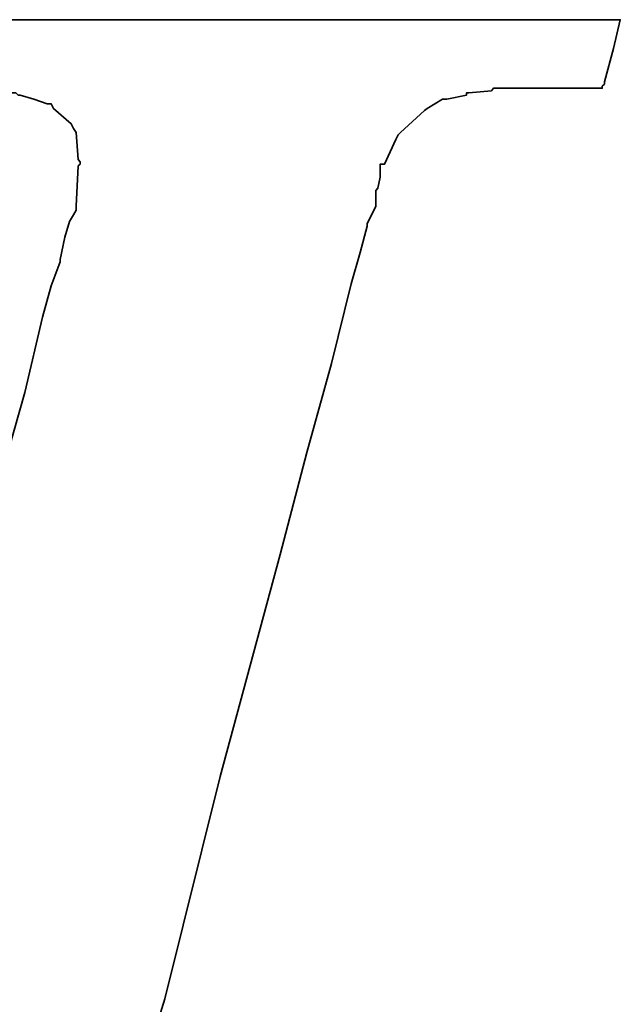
# Model space of a CAD drawing. Header units: millimetres. Extents: x -115 to 753, y -125 to 121.
# Tile 80 of 96: x 480.25 to 481.37, y 5.52 to 7.36. Entities that reach past the tile are written whole.
import ezdxf

# ---------------------------------------------------------------- set-up
doc = ezdxf.new("R2010")
doc.units = ezdxf.units.MM
doc.layers.add('DIM', color=4, linetype='Continuous')
doc.layers.add('layer 1', color=7, linetype='Continuous')

# ---------------------------------------------------------------- blocks, each defined once
blk = doc.blocks.new('TBI MOTION logo(完整正式版)')
at = {"layer": 'layer 1', "color": 22, "lineweight": 35}
blk.add_open_spline([(-40.59125, -7.943749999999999), (-40.59125, -7.943749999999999), (-40.97375, -7.943749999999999), (-40.97375, -7.943749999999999), (-40.97375, -7.943749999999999), (-40.97375, -7.943749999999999), (-41.38125, -7.943749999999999), (-41.38125, -7.943749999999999), (-41.38125, -7.943749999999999), (-41.38125, -7.943749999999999), (-41.54874999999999, -7.943749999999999), (-41.54874999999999, -7.943749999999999), (-41.54874999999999, -7.943749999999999), (-41.54874999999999, -7.943749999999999), (-41.59875, -7.943749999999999), (-41.59875, -7.943749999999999), (-41.59875, -7.943749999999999), (-41.59875, -7.943749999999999), (-41.88374999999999, -7.943749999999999), (-41.88374999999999, -7.943749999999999), (-41.88374999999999, -7.943749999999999), (-41.88374999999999, -7.943749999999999), (-41.90875, -7.91875), (-41.90875, -7.91875), (-41.90875, -7.91875), (-41.90875, -7.91875), (-42.19875, -7.871249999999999), (-42.19875, -7.871249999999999), (-42.19875, -7.871249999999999), (-42.19875, -7.871249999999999), (-42.43875, -7.82375), (-42.43875, -7.82375), (-42.43875, -7.82375), (-42.43875, -7.82375), (-42.45875, -7.82375), (-42.45875, -7.82375), (-42.45875, -7.82375), (-42.45875, -7.82375), (-42.48624999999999, -7.82375), (-42.48624999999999, -7.82375), (-42.48624999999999, -7.82375), (-42.48624999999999, -7.82375), (-42.67625, -7.723749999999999), (-42.67625, -7.723749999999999), (-42.67625, -7.723749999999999), (-42.67625, -7.723749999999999), (-42.70125, -7.70375), (-42.70125, -7.70375), (-42.70125, -7.70375), (-42.70125, -7.70375), (-42.72375, -7.678749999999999), (-42.72375, -7.678749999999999), (-42.72375, -7.678749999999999), (-42.72375, -7.678749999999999), (-42.86875, -7.488749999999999), (-42.86875, -7.488749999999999), (-42.86875, -7.488749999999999), (-42.86875, -7.488749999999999), (-42.89374999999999, -7.438749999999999), (-42.89374999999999, -7.438749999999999), (-42.89374999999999, -7.438749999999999), (-42.89374999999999, -7.438749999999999), (-42.91875, -7.388749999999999), (-42.91875, -7.388749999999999), (-42.91875, -7.388749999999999), (-42.91875, -7.388749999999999), (-42.93874999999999, -7.12875), (-42.93874999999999, -7.12875), (-42.93874999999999, -7.12875), (-42.93874999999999, -7.12875), (-42.96375, -7.103749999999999), (-42.96375, -7.103749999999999), (-42.96375, -7.103749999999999), (-42.96375, -7.103749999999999), (-42.96375, -7.053749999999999), (-42.96375, -7.053749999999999), (-42.96375, -7.053749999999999), (-42.96375, -7.053749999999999), (-42.96375, -7.00875), (-42.96375, -7.00875), (-42.96375, -7.00875), (-42.96375, -7.00875), (-42.91875, -6.69625), (-42.91875, -6.69625), (-42.91875, -6.69625), (-42.91875, -6.69625), (-42.91875, -6.62375), (-42.91875, -6.62375), (-42.91875, -6.62375), (-42.91875, -6.62375), (-42.91875, -6.59625), (-42.91875, -6.59625), (-42.91875, -6.59625), (-42.91875, -6.59625), (-42.91875, -6.57375), (-42.91875, -6.57375), (-42.91875, -6.57375), (-42.91875, -6.57375), (-42.91875, -6.528749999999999), (-42.91875, -6.528749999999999), (-42.91875, -6.528749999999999), (-42.91875, -6.528749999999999), (-42.89374999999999, -6.50375), (-42.89374999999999, -6.50375), (-42.89374999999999, -6.50375), (-42.89374999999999, -6.50375), (-42.84374999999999, -6.38375), (-42.84374999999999, -6.38375), (-42.84374999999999, -6.38375), (-42.84374999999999, -6.38375), (-42.84374999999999, -6.358749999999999), (-42.84374999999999, -6.358749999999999), (-42.84374999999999, -6.358749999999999), (-42.84374999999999, -6.358749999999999), (-42.74625, -6.143749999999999), (-42.74625, -6.143749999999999), (-42.74625, -6.143749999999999), (-42.74625, -6.143749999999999), (-42.70125, -5.853749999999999), (-42.70125, -5.853749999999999), (-42.70125, -5.853749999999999), (-42.70125, -5.853749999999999), (-42.60374999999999, -5.47125), (-42.60374999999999, -5.47125), (-42.60374999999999, -5.47125), (-42.60374999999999, -5.47125), (-42.60374999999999, -5.44875), (-42.60374999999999, -5.44875), (-42.60374999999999, -5.44875), (-42.60374999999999, -5.44875), (-42.38875, -4.678749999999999), (-42.38875, -4.678749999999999), (-42.38875, -4.678749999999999), (-42.38875, -4.678749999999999), (-42.36375, -4.653749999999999), (-42.36375, -4.653749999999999), (-42.36375, -4.653749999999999), (-42.36375, -4.653749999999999), (-42.12375, -3.69625), (-42.12375, -3.69625), (-42.12375, -3.69625), (-42.12375, -3.69625), (-42.12375, -3.67374), (-42.12375, -3.67374), (-42.12375, -3.67374), (-42.12375, -3.67374), (-41.78875, -2.593739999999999), (-41.78875, -2.593739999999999), (-41.78875, -2.593739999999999), (-41.78875, -2.593739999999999), (-41.18875, -0.19375), (-41.18875, -0.19375), (-41.18875, -0.19375), (-41.18875, -0.19375), (-40.54375, 2.20624), (-40.54375, 2.20624), (-40.54375, 2.20624), (-40.54375, 2.20624), (-40.25374999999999, 3.308749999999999), (-40.25374999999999, 3.308749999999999), (-40.25374999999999, 3.308749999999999), (-40.25374999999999, 3.308749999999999), (-39.98875, 4.27125), (-39.98875, 4.27125), (-39.98875, 4.27125), (-39.98875, 4.27125), (-39.77375, 5.131249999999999), (-39.77375, 5.131249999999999), (-39.77375, 5.131249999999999), (-39.77375, 5.131249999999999), (-39.67875, 5.47125), (-39.67875, 5.47125), (-39.67875, 5.47125), (-39.67875, 5.47125), (-39.60375, 5.756249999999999), (-39.60375, 5.756249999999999), (-39.60375, 5.756249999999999), (-39.60375, 5.756249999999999), (-39.60375, 5.78125), (-39.60375, 5.78125), (-39.60375, 5.78125), (-39.60375, 5.78125), (-39.50875, 5.97125), (-39.50875, 5.97125), (-39.50875, 5.97125), (-39.50875, 5.97125), (-39.50875, 6.138749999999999), (-39.50875, 6.138749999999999), (-39.50875, 6.138749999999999), (-39.50875, 6.138749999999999), (-39.48625, 6.166249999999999), (-39.48625, 6.166249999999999), (-39.48625, 6.166249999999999), (-39.48625, 6.166249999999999), (-39.46125, 6.286249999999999), (-39.46125, 6.286249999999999), (-39.46125, 6.286249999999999), (-39.46125, 6.286249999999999), (-39.46125, 6.426249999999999), (-39.46125, 6.426249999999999), (-39.46125, 6.426249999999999), (-39.46125, 6.426249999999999), (-39.41375, 6.426249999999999), (-39.41375, 6.426249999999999), (-39.41375, 6.426249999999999), (-39.41375, 6.426249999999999), (-39.29375, 6.69125), (-39.29375, 6.69125), (-39.29375, 6.69125), (-39.29375, 6.69125), (-39.26875, 6.741249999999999), (-39.26875, 6.741249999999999), (-39.26875, 6.741249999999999), (-39.26875, 6.741249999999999), (-39.24375, 6.76625), (-39.24375, 6.76625), (-39.24375, 6.76625), (-39.24375, 6.76625), (-38.98375, 7.006239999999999), (-38.98375, 7.006239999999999), (-38.98375, 7.006239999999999), (-38.98375, 7.006239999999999), (-38.95625, 7.026239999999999), (-38.95625, 7.026239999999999), (-38.95625, 7.026239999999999), (-38.95625, 7.026239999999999), (-38.78875, 7.126239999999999), (-38.78875, 7.126239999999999), (-38.78875, 7.126239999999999), (-38.78875, 7.126239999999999), (-38.76375, 7.126239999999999), (-38.76375, 7.126239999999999), (-38.76375, 7.126239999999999), (-38.76375, 7.126239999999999), (-38.74375, 7.126239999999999), (-38.74375, 7.126239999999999), (-38.74375, 7.126239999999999), (-38.74375, 7.126239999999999), (-38.52875, 7.171249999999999), (-38.52875, 7.171249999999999), (-38.52875, 7.171249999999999), (-38.52875, 7.171249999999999), (-38.52875, 7.196239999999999), (-38.52875, 7.196239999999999), (-38.52875, 7.196239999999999), (-38.52875, 7.196239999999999), (-38.50375, 7.196239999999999), (-38.50375, 7.196239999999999), (-38.50375, 7.196239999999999), (-38.50375, 7.196239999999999), (-38.26125, 7.21875), (-38.26125, 7.21875), (-38.26125, 7.21875), (-38.26125, 7.21875), (-38.23875000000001, 7.246239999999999), (-38.23875000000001, 7.246239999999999), (-38.23875000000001, 7.246239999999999), (-38.23875000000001, 7.246239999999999), (-38.21625, 7.246239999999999), (-38.21625, 7.246239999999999), (-38.21625, 7.246239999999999), (-38.21625, 7.246239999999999), (-38.18875, 7.246239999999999), (-38.18875, 7.246239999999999), (-38.18875, 7.246239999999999), (-38.18875, 7.246239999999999), (-37.90375, 7.246239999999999), (-37.90375, 7.246239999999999), (-37.90375, 7.246239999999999), (-37.90375, 7.246239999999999), (-37.85375, 7.246239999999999), (-37.85375, 7.246239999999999), (-37.85375, 7.246239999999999), (-37.85375, 7.246239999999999), (-37.75875, 7.246239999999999), (-37.75875, 7.246239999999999), (-37.75875, 7.246239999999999), (-37.75875, 7.246239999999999), (-37.42375, 7.246239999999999), (-37.42375, 7.246239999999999), (-37.42375, 7.246239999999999), (-37.42375, 7.246239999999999), (-37.08875, 7.246239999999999), (-37.08875, 7.246239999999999), (-37.08875, 7.246239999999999), (-37.08875, 7.246239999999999), (-37.06375, 7.246239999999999), (-37.06375, 7.246239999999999), (-37.06375, 7.246239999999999), (-37.06375, 7.246239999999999), (-37.06375, 7.266239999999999), (-37.06375, 7.266239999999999), (-37.06375, 7.266239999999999), (-37.06375, 7.266239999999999), (-37.03875, 7.291249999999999), (-37.03875, 7.291249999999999), (-37.03875, 7.291249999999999), (-37.03875, 7.291249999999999), (-37.03875, 7.31625), (-37.03875, 7.31625), (-37.03875, 7.31625), (-37.03875, 7.31625), (-36.94125, 7.676249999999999), (-36.94125, 7.676249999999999), (-36.94125, 7.676249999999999), (-36.94125, 7.676249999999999), (-36.86875, 7.98625), (-36.86875, 7.98625), (-36.86875, 7.98625), (-36.86875, 7.98625), (-36.98875000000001, 7.98625), (-36.98875000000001, 7.98625), (-36.98875000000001, 7.98625), (-36.98875000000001, 7.98625), (-37.42375, 7.98625), (-37.42375, 7.98625), (-37.42375, 7.98625), (-37.42375, 7.98625), (-37.94875, 7.98625), (-37.94875, 7.98625), (-37.94875, 7.98625), (-37.94875, 7.98625), (-38.57375, 7.98625), (-38.57375, 7.98625), (-38.57375, 7.98625), (-38.57375, 7.98625), (-39.29375, 7.98625), (-39.29375, 7.98625), (-39.29375, 7.98625), (-39.29375, 7.98625), (-40.82875, 7.98625), (-40.82875, 7.98625), (-40.82875, 7.98625), (-40.82875, 7.98625), (-42.36375, 7.98625), (-42.36375, 7.98625), (-42.36375, 7.98625), (-42.36375, 7.98625), (-43.08375, 7.98625), (-43.08375, 7.98625), (-43.08375, 7.98625), (-43.08375, 7.98625), (-43.70875, 7.98625), (-43.70875, 7.98625), (-43.70875, 7.98625), (-43.70875, 7.98625), (-44.23375, 7.98625), (-44.23375, 7.98625), (-44.23375, 7.98625), (-44.23375, 7.98625), (-44.66875, 7.98625), (-44.66875, 7.98625), (-44.66875, 7.98625), (-44.66875, 7.98625), (-44.88375, 7.98625), (-44.88375, 7.98625), (-44.88375, 7.98625), (-44.88375, 7.98625), (-44.90874999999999, 7.94125), (-44.90874999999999, 7.94125), (-44.90874999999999, 7.94125), (-44.90874999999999, 7.94125), (-44.90874999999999, 7.916249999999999), (-44.90874999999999, 7.916249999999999), (-44.90874999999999, 7.916249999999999), (-44.90874999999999, 7.916249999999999), (-45.00375, 7.55625), (-45.00375, 7.55625), (-45.00375, 7.55625), (-45.00375, 7.55625), (-45.05374999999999, 7.246239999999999), (-45.05374999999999, 7.246239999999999), (-45.05374999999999, 7.246239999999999), (-45.05374999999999, 7.246239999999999), (-44.61875, 7.246239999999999), (-44.61875, 7.246239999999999), (-44.61875, 7.246239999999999), (-44.61875, 7.246239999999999), (-44.11375, 7.246239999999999), (-44.11375, 7.246239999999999), (-44.11375, 7.246239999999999), (-44.11375, 7.246239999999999), (-43.99375, 7.246239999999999), (-43.99375, 7.246239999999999), (-43.99375, 7.246239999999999), (-43.99375, 7.246239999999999), (-43.94625, 7.246239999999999), (-43.94625, 7.246239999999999), (-43.94625, 7.246239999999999), (-43.94625, 7.246239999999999), (-43.92374, 7.246239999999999), (-43.92374, 7.246239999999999), (-43.92374, 7.246239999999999), (-43.92374, 7.246239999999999), (-43.65874999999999, 7.246239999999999), (-43.65874999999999, 7.246239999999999), (-43.65874999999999, 7.246239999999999), (-43.65874999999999, 7.246239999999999), (-43.63875, 7.21875), (-43.63875, 7.21875), (-43.63875, 7.21875), (-43.63875, 7.21875), (-43.46874999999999, 7.196239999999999), (-43.46874999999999, 7.196239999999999), (-43.46874999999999, 7.196239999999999), (-43.46874999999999, 7.196239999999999), (-43.39875, 7.196239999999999), (-43.39875, 7.196239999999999), (-43.39875, 7.196239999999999), (-43.39875, 7.196239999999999), (-43.37125, 7.171249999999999), (-43.37125, 7.171249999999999), (-43.37125, 7.171249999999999), (-43.37125, 7.171249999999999), (-43.34875, 7.171249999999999), (-43.34875, 7.171249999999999), (-43.34875, 7.171249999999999), (-43.34875, 7.171249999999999), (-43.20375, 7.126239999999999), (-43.20375, 7.126239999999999), (-43.20375, 7.126239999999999), (-43.20375, 7.126239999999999), (-43.05875, 7.076239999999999), (-43.05875, 7.076239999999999), (-43.05875, 7.076239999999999), (-43.05875, 7.076239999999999), (-43.01375, 7.076239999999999), (-43.01375, 7.076239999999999), (-43.01375, 7.076239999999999), (-43.01375, 7.076239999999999), (-42.98875, 7.026239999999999), (-42.98875, 7.026239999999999), (-42.98875, 7.026239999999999), (-42.98875, 7.026239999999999), (-42.79874999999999, 6.86125), (-42.79874999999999, 6.86125), (-42.79874999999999, 6.86125), (-42.79874999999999, 6.86125), (-42.77375, 6.81125), (-42.77375, 6.81125), (-42.77375, 6.81125), (-42.77375, 6.81125), (-42.74625, 6.76625), (-42.74625, 6.76625), (-42.74625, 6.76625), (-42.74625, 6.76625), (-42.72375, 6.47625), (-42.72375, 6.47625), (-42.72375, 6.47625), (-42.72375, 6.47625), (-42.70125, 6.45124), (-42.70125, 6.45124), (-42.70125, 6.45124), (-42.70125, 6.45124), (-42.70125, 6.426249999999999), (-42.70125, 6.426249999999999), (-42.70125, 6.426249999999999), (-42.70125, 6.426249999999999), (-42.72375, 6.40625), (-42.72375, 6.40625), (-42.72375, 6.40625), (-42.72375, 6.40625), (-42.74625, 5.97125), (-42.74625, 5.97125), (-42.74625, 5.97125), (-42.74625, 5.97125), (-42.74625, 5.94625), (-42.74625, 5.94625), (-42.74625, 5.94625), (-42.74625, 5.94625), (-42.74625, 5.926249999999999), (-42.74625, 5.926249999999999), (-42.74625, 5.926249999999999), (-42.74625, 5.926249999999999), (-42.77375, 5.876249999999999), (-42.77375, 5.876249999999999), (-42.77375, 5.876249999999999), (-42.77375, 5.876249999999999), (-42.81875, 5.80625), (-42.81875, 5.80625), (-42.81875, 5.80625), (-42.81875, 5.80625), (-42.86875, 5.63625), (-42.86875, 5.63625), (-42.86875, 5.63625), (-42.86875, 5.63625), (-42.91875, 5.39625), (-42.91875, 5.39625), (-42.91875, 5.39625), (-42.91875, 5.39625), (-42.91875, 5.37124), (-42.91875, 5.37124), (-42.91875, 5.37124), (-42.91875, 5.37124), (-43.01375, 5.10874), (-43.01375, 5.10874), (-43.01375, 5.10874), (-43.01375, 5.10874), (-43.10875, 4.771239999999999), (-43.10875, 4.771239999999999), (-43.10875, 4.771239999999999), (-43.10875, 4.771239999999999), (-43.29875, 3.956249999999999), (-43.29875, 3.956249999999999), (-43.29875, 3.956249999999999), (-43.29875, 3.956249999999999), (-43.58875, 2.951249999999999), (-43.58875, 2.951249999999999), (-43.58875, 2.951249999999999), (-43.58875, 2.951249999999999), (-43.87375, 1.87125), (-43.87375, 1.87125), (-43.87375, 1.87125), (-43.87375, 1.87125), (-44.52625, -0.50374), (-44.52625, -0.50374), (-44.52625, -0.50374), (-44.52625, -0.50374), (-45.14874999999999, -2.853749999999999), (-45.14874999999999, -2.853749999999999), (-45.14874999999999, -2.853749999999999), (-45.14874999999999, -2.853749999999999), (-45.43375, -3.95875), (-45.43375, -3.95875), (-45.43375, -3.95875), (-45.43375, -3.95875), (-45.69874999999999, -4.96875), (-45.69874999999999, -4.96875), (-45.69874999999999, -4.96875), (-45.69874999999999, -4.96875), (-45.91375, -5.78375), (-45.91375, -5.78375), (-45.91375, -5.78375), (-45.91375, -5.78375), (-46.01374999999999, -6.11875), (-46.01374999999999, -6.11875), (-46.01374999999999, -6.11875), (-46.01374999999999, -6.11875), (-46.01374999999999, -6.143749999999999), (-46.01374999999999, -6.143749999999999), (-46.01374999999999, -6.143749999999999), (-46.01374999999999, -6.143749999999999), (-46.10875, -6.40875), (-46.10875, -6.40875), (-46.10875, -6.40875), (-46.10875, -6.40875), (-46.15375, -6.648749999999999), (-46.15375, -6.648749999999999), (-46.15375, -6.648749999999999), (-46.15375, -6.648749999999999), (-46.20375, -6.83875), (-46.20375, -6.83875), (-46.20375, -6.83875), (-46.20375, -6.83875), (-46.22874999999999, -6.933749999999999), (-46.22874999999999, -6.933749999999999), (-46.22874999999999, -6.933749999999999), (-46.22874999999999, -6.933749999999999), (-46.22874999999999, -7.07875), (-46.22874999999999, -7.07875), (-46.22874999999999, -7.07875), (-46.22874999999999, -7.07875), (-46.27374999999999, -7.07875), (-46.27374999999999, -7.07875), (-46.27374999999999, -7.07875), (-46.27374999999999, -7.07875), (-46.39375, -7.34375), (-46.39375, -7.34375), (-46.39375, -7.34375), (-46.39375, -7.34375), (-46.39375, -7.36875), (-46.39375, -7.36875), (-46.39375, -7.36875), (-46.39375, -7.36875), (-46.42125, -7.388749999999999), (-46.42125, -7.388749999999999), (-46.42125, -7.388749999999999), (-46.42125, -7.388749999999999), (-46.68375, -7.678749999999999), (-46.68375, -7.678749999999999), (-46.68375, -7.678749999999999), (-46.68375, -7.678749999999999), (-46.70875, -7.70375), (-46.70875, -7.70375), (-46.70875, -7.70375), (-46.70875, -7.70375), (-46.75374999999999, -7.723749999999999), (-46.75374999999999, -7.723749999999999), (-46.75374999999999, -7.723749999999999), (-46.75374999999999, -7.723749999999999), (-47.08874999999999, -7.871249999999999), (-47.08874999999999, -7.871249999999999), (-47.08874999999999, -7.871249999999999), (-47.08874999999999, -7.871249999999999), (-47.11625, -7.871249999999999), (-47.11625, -7.871249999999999), (-47.11625, -7.871249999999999), (-47.11625, -7.871249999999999), (-47.13875, -7.893749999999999), (-47.13875, -7.893749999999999), (-47.13875, -7.893749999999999), (-47.13875, -7.893749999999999), (-47.56874999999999, -7.91875), (-47.56874999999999, -7.91875), (-47.56874999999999, -7.91875), (-47.56874999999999, -7.91875), (-47.59624999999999, -7.943749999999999), (-47.59624999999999, -7.943749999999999), (-47.59624999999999, -7.943749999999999), (-47.59624999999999, -7.943749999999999), (-47.64375, -7.943749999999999), (-47.64375, -7.943749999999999), (-47.64375, -7.943749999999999), (-47.64375, -7.943749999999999), (-47.73625, -7.943749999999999), (-47.73625, -7.943749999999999), (-47.73625, -7.943749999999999), (-47.73625, -7.943749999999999), (-48.07375, -7.943749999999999), (-48.07375, -7.943749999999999), (-48.07375, -7.943749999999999), (-48.07375, -7.943749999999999), (-48.36125, -7.943749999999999), (-48.36125, -7.943749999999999), (-48.36125, -7.943749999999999), (-48.36125, -7.943749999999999), (-48.36125, -7.966249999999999), (-48.36125, -7.966249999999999), (-48.36125, -7.966249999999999), (-48.36125, -7.966249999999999), (-48.36125, -7.991249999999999), (-48.36125, -7.991249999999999), (-48.36125, -7.991249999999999), (-48.36125, -7.991249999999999), (-48.38875, -8.013749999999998), (-48.38875, -8.013749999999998), (-48.38875, -8.013749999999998), (-48.38875, -8.013749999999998), (-48.50875, -8.34875), (-48.50875, -8.34875), (-48.50875, -8.34875), (-48.50875, -8.34875), (-48.55375, -8.68625), (-48.55375, -8.68625), (-48.55375, -8.68625), (-48.55375, -8.68625), (-48.45875, -8.68625), (-48.45875, -8.68625), (-48.45875, -8.68625), (-48.45875, -8.68625), (-48.07375, -8.68625), (-48.07375, -8.68625), (-48.07375, -8.68625), (-48.07375, -8.68625), (-47.52374999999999, -8.68625), (-47.52374999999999, -8.68625), (-47.52374999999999, -8.68625), (-47.52374999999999, -8.68625), (-46.92375, -8.68625), (-46.92375, -8.68625), (-46.92375, -8.68625), (-46.92375, -8.68625), (-46.25375, -8.68625), (-46.25375, -8.68625), (-46.25375, -8.68625), (-46.25375, -8.68625), (-46.20375, -8.68625), (-46.20375, -8.68625), (-46.20375, -8.68625), (-46.20375, -8.68625), (-44.71375, -8.68625), (-44.71375, -8.68625), (-44.71375, -8.68625), (-44.71375, -8.68625), (-43.22874999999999, -8.68625), (-43.22874999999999, -8.68625), (-43.22874999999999, -8.68625), (-43.22874999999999, -8.68625), (-42.55875, -8.68625), (-42.55875, -8.68625), (-42.55875, -8.68625), (-42.55875, -8.68625), (-42.50874999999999, -8.68625), (-42.50874999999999, -8.68625), (-42.50874999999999, -8.68625), (-42.50874999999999, -8.68625), (-41.93375, -8.68625), (-41.93375, -8.68625), (-41.93375, -8.68625), (-41.93375, -8.68625), (-41.38125, -8.68625), (-41.38125, -8.68625), (-41.38125, -8.68625), (-41.38125, -8.68625), (-40.97375, -8.68625), (-40.97375, -8.68625), (-40.97375, -8.68625), (-40.97375, -8.68625), (-40.78125, -8.68625), (-40.78125, -8.68625), (-40.78125, -8.68625), (-40.78125, -8.68625), (-40.78125, -8.638749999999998), (-40.78125, -8.638749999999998), (-40.78125, -8.638749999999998), (-40.78125, -8.638749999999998), (-40.75874999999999, -8.638749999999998), (-40.75874999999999, -8.638749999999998), (-40.75874999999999, -8.638749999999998), (-40.75874999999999, -8.638749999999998), (-40.66374999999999, -8.27875), (-40.66374999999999, -8.27875), (-40.66374999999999, -8.27875), (-40.66374999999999, -8.27875), (-40.59125, -7.943749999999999), (-40.59125, -7.943749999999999)], degree=3, knots=[0, 0, 0, 0, 0.0055865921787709, 0.0055865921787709, 0.0055865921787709, 0.0055865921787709, 0.0111731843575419, 0.0111731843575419, 0.0111731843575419, 0.0111731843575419, 0.0167597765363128, 0.0167597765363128, 0.0167597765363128, 0.0167597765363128, 0.0223463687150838, 0.0223463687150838, 0.0223463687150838, 0.0223463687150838, 0.0279329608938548, 0.0279329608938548, 0.0279329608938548, 0.0279329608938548, 0.0335195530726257, 0.0335195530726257, 0.0335195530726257, 0.0335195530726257, 0.0391061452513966, 0.0391061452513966, 0.0391061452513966, 0.0391061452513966, 0.0446927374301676, 0.0446927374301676, 0.0446927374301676, 0.0446927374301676, 0.0502793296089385, 0.0502793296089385, 0.0502793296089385, 0.0502793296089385, 0.0558659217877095, 0.0558659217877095, 0.0558659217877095, 0.0558659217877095, 0.0614525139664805, 0.0614525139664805, 0.0614525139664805, 0.0614525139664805, 0.0670391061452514, 0.0670391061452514, 0.0670391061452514, 0.0670391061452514, 0.0726256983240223, 0.0726256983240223, 0.0726256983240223, 0.0726256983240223, 0.0782122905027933, 0.0782122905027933, 0.0782122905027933, 0.0782122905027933, 0.0837988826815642, 0.0837988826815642, 0.0837988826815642, 0.0837988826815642, 0.0893854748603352, 0.0893854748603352, 0.0893854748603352, 0.0893854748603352, 0.0949720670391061, 0.0949720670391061, 0.0949720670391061, 0.0949720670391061, 0.1005586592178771, 0.1005586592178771, 0.1005586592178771, 0.1005586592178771, 0.106145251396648, 0.106145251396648, 0.106145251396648, 0.106145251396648, 0.1117318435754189, 0.1117318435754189, 0.1117318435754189, 0.1117318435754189, 0.1173184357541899, 0.1173184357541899, 0.1173184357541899, 0.1173184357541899, 0.1229050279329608, 0.1229050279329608, 0.1229050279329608, 0.1229050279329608, 0.1284916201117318, 0.1284916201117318, 0.1284916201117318, 0.1284916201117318, 0.1340782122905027, 0.1340782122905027, 0.1340782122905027, 0.1340782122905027, 0.1396648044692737, 0.1396648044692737, 0.1396648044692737, 0.1396648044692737, 0.1452513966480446, 0.1452513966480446, 0.1452513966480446, 0.1452513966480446, 0.1508379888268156, 0.1508379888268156, 0.1508379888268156, 0.1508379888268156, 0.1564245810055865, 0.1564245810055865, 0.1564245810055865, 0.1564245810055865, 0.1620111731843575, 0.1620111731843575, 0.1620111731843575, 0.1620111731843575, 0.1675977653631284, 0.1675977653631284, 0.1675977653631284, 0.1675977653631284, 0.1731843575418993, 0.1731843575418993, 0.1731843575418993, 0.1731843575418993, 0.1787709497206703, 0.1787709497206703, 0.1787709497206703, 0.1787709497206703, 0.1843575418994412, 0.1843575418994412, 0.1843575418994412, 0.1843575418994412, 0.1899441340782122, 0.1899441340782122, 0.1899441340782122, 0.1899441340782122, 0.1955307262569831, 0.1955307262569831, 0.1955307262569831, 0.1955307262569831, 0.2011173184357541, 0.2011173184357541, 0.2011173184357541, 0.2011173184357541, 0.206703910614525, 0.206703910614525, 0.206703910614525, 0.206703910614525, 0.2122905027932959, 0.2122905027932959, 0.2122905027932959, 0.2122905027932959, 0.2178770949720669, 0.2178770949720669, 0.2178770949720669, 0.2178770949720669, 0.2234636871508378, 0.2234636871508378, 0.2234636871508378, 0.2234636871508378, 0.2290502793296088, 0.2290502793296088, 0.2290502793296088, 0.2290502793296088, 0.2346368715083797, 0.2346368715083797, 0.2346368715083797, 0.2346368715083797, 0.2402234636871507, 0.2402234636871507, 0.2402234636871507, 0.2402234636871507, 0.2458100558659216, 0.2458100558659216, 0.2458100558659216, 0.2458100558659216, 0.2513966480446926, 0.2513966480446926, 0.2513966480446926, 0.2513966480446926, 0.2569832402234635, 0.2569832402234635, 0.2569832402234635, 0.2569832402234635, 0.2625698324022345, 0.2625698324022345, 0.2625698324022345, 0.2625698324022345, 0.2681564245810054, 0.2681564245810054, 0.2681564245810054, 0.2681564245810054, 0.2737430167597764, 0.2737430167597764, 0.2737430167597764, 0.2737430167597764, 0.2793296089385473, 0.2793296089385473, 0.2793296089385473, 0.2793296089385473, 0.2849162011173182, 0.2849162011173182, 0.2849162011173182, 0.2849162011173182, 0.2905027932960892, 0.2905027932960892, 0.2905027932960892, 0.2905027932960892, 0.2960893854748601, 0.2960893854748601, 0.2960893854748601, 0.2960893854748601, 0.3016759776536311, 0.3016759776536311, 0.3016759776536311, 0.3016759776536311, 0.3072625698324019, 0.3072625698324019, 0.3072625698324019, 0.3072625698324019, 0.312849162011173, 0.312849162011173, 0.312849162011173, 0.312849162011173, 0.3184357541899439, 0.3184357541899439, 0.3184357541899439, 0.3184357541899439, 0.3240223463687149, 0.3240223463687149, 0.3240223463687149, 0.3240223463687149, 0.3296089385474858, 0.3296089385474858, 0.3296089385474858, 0.3296089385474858, 0.3351955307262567, 0.3351955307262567, 0.3351955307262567, 0.3351955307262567, 0.3407821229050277, 0.3407821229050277, 0.3407821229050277, 0.3407821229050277, 0.3463687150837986, 0.3463687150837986, 0.3463687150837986, 0.3463687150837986, 0.3519553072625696, 0.3519553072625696, 0.3519553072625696, 0.3519553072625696, 0.3575418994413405, 0.3575418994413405, 0.3575418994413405, 0.3575418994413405, 0.3631284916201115, 0.3631284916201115, 0.3631284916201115, 0.3631284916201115, 0.3687150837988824, 0.3687150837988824, 0.3687150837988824, 0.3687150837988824, 0.3743016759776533, 0.3743016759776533, 0.3743016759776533, 0.3743016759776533, 0.3798882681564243, 0.3798882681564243, 0.3798882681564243, 0.3798882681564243, 0.3854748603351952, 0.3854748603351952, 0.3854748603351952, 0.3854748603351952, 0.3910614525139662, 0.3910614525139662, 0.3910614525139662, 0.3910614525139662, 0.3966480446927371, 0.3966480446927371, 0.3966480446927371, 0.3966480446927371, 0.4022346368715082, 0.4022346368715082, 0.4022346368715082, 0.4022346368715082, 0.407821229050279, 0.407821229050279, 0.407821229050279, 0.407821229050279, 0.4134078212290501, 0.4134078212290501, 0.4134078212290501, 0.4134078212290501, 0.4189944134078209, 0.4189944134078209, 0.4189944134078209, 0.4189944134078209, 0.4245810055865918, 0.4245810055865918, 0.4245810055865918, 0.4245810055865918, 0.4301675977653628, 0.4301675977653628, 0.4301675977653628, 0.4301675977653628, 0.4357541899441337, 0.4357541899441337, 0.4357541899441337, 0.4357541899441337, 0.4413407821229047, 0.4413407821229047, 0.4413407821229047, 0.4413407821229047, 0.4469273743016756, 0.4469273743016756, 0.4469273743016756, 0.4469273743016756, 0.4525139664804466, 0.4525139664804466, 0.4525139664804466, 0.4525139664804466, 0.4581005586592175, 0.4581005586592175, 0.4581005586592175, 0.4581005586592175, 0.4636871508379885, 0.4636871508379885, 0.4636871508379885, 0.4636871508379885, 0.4692737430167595, 0.4692737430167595, 0.4692737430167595, 0.4692737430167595, 0.4748603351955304, 0.4748603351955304, 0.4748603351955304, 0.4748603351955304, 0.4804469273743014, 0.4804469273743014, 0.4804469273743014, 0.4804469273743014, 0.4860335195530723, 0.4860335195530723, 0.4860335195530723, 0.4860335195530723, 0.4916201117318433, 0.4916201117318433, 0.4916201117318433, 0.4916201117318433, 0.4972067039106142, 0.4972067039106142, 0.4972067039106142, 0.4972067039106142, 0.5027932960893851, 0.5027932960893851, 0.5027932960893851, 0.5027932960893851, 0.508379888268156, 0.508379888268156, 0.508379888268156, 0.508379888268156, 0.513966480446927, 0.513966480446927, 0.513966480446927, 0.513966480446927, 0.519553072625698, 0.519553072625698, 0.519553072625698, 0.519553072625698, 0.525139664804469, 0.525139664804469, 0.525139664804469, 0.525139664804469, 0.53072625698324, 0.53072625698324, 0.53072625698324, 0.53072625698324, 0.536312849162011, 0.536312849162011, 0.536312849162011, 0.536312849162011, 0.541899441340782, 0.541899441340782, 0.541899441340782, 0.541899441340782, 0.547486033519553, 0.547486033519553, 0.547486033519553, 0.547486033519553, 0.553072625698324, 0.553072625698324, 0.553072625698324, 0.553072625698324, 0.558659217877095, 0.558659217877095, 0.558659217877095, 0.558659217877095, 0.564245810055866, 0.564245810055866, 0.564245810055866, 0.564245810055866, 0.569832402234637, 0.569832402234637, 0.569832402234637, 0.569832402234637, 0.575418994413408, 0.575418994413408, 0.575418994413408, 0.575418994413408, 0.581005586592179, 0.581005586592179, 0.581005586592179, 0.581005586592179, 0.58659217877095, 0.58659217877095, 0.58659217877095, 0.58659217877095, 0.592178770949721, 0.592178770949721, 0.592178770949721, 0.592178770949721, 0.5977653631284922, 0.5977653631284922, 0.5977653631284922, 0.5977653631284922, 0.603351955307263, 0.603351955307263, 0.603351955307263, 0.603351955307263, 0.608938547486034, 0.608938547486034, 0.608938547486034, 0.608938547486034, 0.6145251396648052, 0.6145251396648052, 0.6145251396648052, 0.6145251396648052, 0.6201117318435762, 0.6201117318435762, 0.6201117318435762, 0.6201117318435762, 0.6256983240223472, 0.6256983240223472, 0.6256983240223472, 0.6256983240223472, 0.631284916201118, 0.631284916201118, 0.631284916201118, 0.631284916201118, 0.6368715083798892, 0.6368715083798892, 0.6368715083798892, 0.6368715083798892, 0.6424581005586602, 0.6424581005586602, 0.6424581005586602, 0.6424581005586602, 0.6480446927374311, 0.6480446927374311, 0.6480446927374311, 0.6480446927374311, 0.6536312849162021, 0.6536312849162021, 0.6536312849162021, 0.6536312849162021, 0.6592178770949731, 0.6592178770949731, 0.6592178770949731, 0.6592178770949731, 0.6648044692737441, 0.6648044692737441, 0.6648044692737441, 0.6648044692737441, 0.6703910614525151, 0.6703910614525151, 0.6703910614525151, 0.6703910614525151, 0.6759776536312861, 0.6759776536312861, 0.6759776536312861, 0.6759776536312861, 0.6815642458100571, 0.6815642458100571, 0.6815642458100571, 0.6815642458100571, 0.687150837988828, 0.687150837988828, 0.687150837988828, 0.687150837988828, 0.6927374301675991, 0.6927374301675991, 0.6927374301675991, 0.6927374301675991, 0.69832402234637, 0.69832402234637, 0.69832402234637, 0.69832402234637, 0.703910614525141, 0.703910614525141, 0.703910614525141, 0.703910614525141, 0.7094972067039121, 0.7094972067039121, 0.7094972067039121, 0.7094972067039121, 0.715083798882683, 0.715083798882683, 0.715083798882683, 0.715083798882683, 0.7206703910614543, 0.7206703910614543, 0.7206703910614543, 0.7206703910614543, 0.7262569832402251, 0.7262569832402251, 0.7262569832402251, 0.7262569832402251, 0.731843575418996, 0.731843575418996, 0.731843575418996, 0.731843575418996, 0.7374301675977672, 0.7374301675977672, 0.7374301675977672, 0.7374301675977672, 0.7430167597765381, 0.7430167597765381, 0.7430167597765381, 0.7430167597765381, 0.7486033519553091, 0.7486033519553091, 0.7486033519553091, 0.7486033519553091, 0.75418994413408, 0.75418994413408, 0.75418994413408, 0.75418994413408, 0.7597765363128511, 0.7597765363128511, 0.7597765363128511, 0.7597765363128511, 0.7653631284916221, 0.7653631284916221, 0.7653631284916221, 0.7653631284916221, 0.770949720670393, 0.770949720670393, 0.770949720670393, 0.770949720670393, 0.7765363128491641, 0.7765363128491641, 0.7765363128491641, 0.7765363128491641, 0.7821229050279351, 0.7821229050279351, 0.7821229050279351, 0.7821229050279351, 0.787709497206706, 0.787709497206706, 0.787709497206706, 0.787709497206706, 0.7932960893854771, 0.7932960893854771, 0.7932960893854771, 0.7932960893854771, 0.798882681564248, 0.798882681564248, 0.798882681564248, 0.798882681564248, 0.8044692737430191, 0.8044692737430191, 0.8044692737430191, 0.8044692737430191, 0.8100558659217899, 0.8100558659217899, 0.8100558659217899, 0.8100558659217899, 0.8156424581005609, 0.8156424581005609, 0.8156424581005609, 0.8156424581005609, 0.8212290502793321, 0.8212290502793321, 0.8212290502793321, 0.8212290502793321, 0.8268156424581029, 0.8268156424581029, 0.8268156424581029, 0.8268156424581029, 0.8324022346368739, 0.8324022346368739, 0.8324022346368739, 0.8324022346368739, 0.8379888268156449, 0.8379888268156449, 0.8379888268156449, 0.8379888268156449, 0.8435754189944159, 0.8435754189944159, 0.8435754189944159, 0.8435754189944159, 0.8491620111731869, 0.8491620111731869, 0.8491620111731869, 0.8491620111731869, 0.8547486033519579, 0.8547486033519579, 0.8547486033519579, 0.8547486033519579, 0.8603351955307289, 0.8603351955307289, 0.8603351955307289, 0.8603351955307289, 0.8659217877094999, 0.8659217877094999, 0.8659217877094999, 0.8659217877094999, 0.8715083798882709, 0.8715083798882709, 0.8715083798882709, 0.8715083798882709, 0.8770949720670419, 0.8770949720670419, 0.8770949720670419, 0.8770949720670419, 0.8826815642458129, 0.8826815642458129, 0.8826815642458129, 0.8826815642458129, 0.888268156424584, 0.888268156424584, 0.888268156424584, 0.888268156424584, 0.8938547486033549, 0.8938547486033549, 0.8938547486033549, 0.8938547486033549, 0.8994413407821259, 0.8994413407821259, 0.8994413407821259, 0.8994413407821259, 0.9050279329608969, 0.9050279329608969, 0.9050279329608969, 0.9050279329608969, 0.9106145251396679, 0.9106145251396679, 0.9106145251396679, 0.9106145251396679, 0.9162011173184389, 0.9162011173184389, 0.9162011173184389, 0.9162011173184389, 0.9217877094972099, 0.9217877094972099, 0.9217877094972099, 0.9217877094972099, 0.9273743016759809, 0.9273743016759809, 0.9273743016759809, 0.9273743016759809, 0.9329608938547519, 0.9329608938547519, 0.9329608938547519, 0.9329608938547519, 0.9385474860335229, 0.9385474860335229, 0.9385474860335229, 0.9385474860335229, 0.944134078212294, 0.944134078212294, 0.944134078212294, 0.944134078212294, 0.9497206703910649, 0.9497206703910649, 0.9497206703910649, 0.9497206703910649, 0.9553072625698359, 0.9553072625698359, 0.9553072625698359, 0.9553072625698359, 0.960893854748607, 0.960893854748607, 0.960893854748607, 0.960893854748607, 0.9664804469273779, 0.9664804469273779, 0.9664804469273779, 0.9664804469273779, 0.972067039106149, 0.972067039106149, 0.972067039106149, 0.972067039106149, 0.9776536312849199, 0.9776536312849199, 0.9776536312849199, 0.9776536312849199, 0.9832402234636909, 0.9832402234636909, 0.9832402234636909, 0.9832402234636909, 0.988826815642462, 0.988826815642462, 0.988826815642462, 0.988826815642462, 0.9944134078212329, 0.9944134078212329, 0.9944134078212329, 0.9944134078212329, 1, 1, 1, 1], dxfattribs=at)

msp = doc.modelspace()

# ---------------------------------------------------------------- block references
at = {"layer": 'DIM', "xscale": 0.1729727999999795, "yscale": 0.1729727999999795, "zscale": 0.1729727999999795}
msp.add_blockref('TBI MOTION logo(完整正式版)', (487.7485377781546, 5.97700432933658), dxfattribs=at)

doc.saveas('drawing.dxf')
